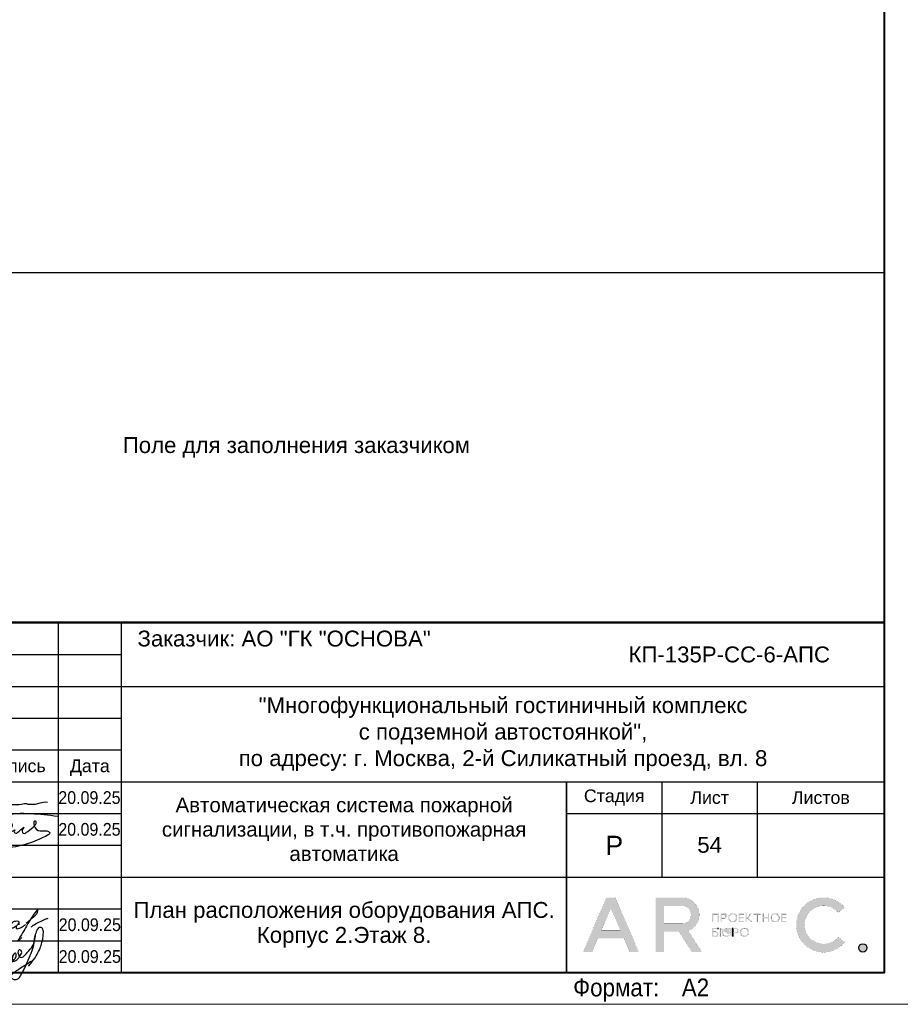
# Model space of a CAD drawing. Header units: millimetres. Extents: x 105028 to 874735, y -568483 to 191941.
# Tile 132 of 135: x 818631 to 832485, y 78334 to 93817. Entities that reach past the tile are written whole.
import ezdxf
from ezdxf.enums import TextEntityAlignment as Align

# ---------------------------------------------------------------- set-up
doc = ezdxf.new("R2010")
doc.units = ezdxf.units.MM
doc.layers.get('Defpoints').update_dxf_attribs({"color": 252})
for name, color, linetype, lineweight in [('DB CP Оформление', 7, 'Continuous', 25), ('Z-000-P_SCHED', 7, 'Continuous', 20), ('Рамка', 7, 'Continuous', 18)]:
    doc.layers.add(name, color=color, linetype=linetype, lineweight=lineweight)
doc.layers.add('DB CP Подписи', color=7, linetype='Continuous', lineweight=25, true_color=0x0a45f5)
doc.layers.add('формат', color=250, linetype='Continuous')
doc.styles.add('Arial', font='arial.ttf', dxfattribs={"width": 0.9, "height": 699.9999999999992})
doc.styles.add('CP.Text', font='arial.ttf')
doc.styles.add('CP.Text дата', font='arial.ttf', dxfattribs={"width": 0.9})

# ---------------------------------------------------------------- blocks, each defined once
blk = doc.blocks.new('*U56')
at = {"color": 0, "lineweight": 0}
blk.add_lwpolyline([(-420, -1.69149813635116e-14), (6.661338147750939e-14, 6.661338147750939e-14), (-1.377945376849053e-14, 594.0000000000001), (-420.0000000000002, 594.0000000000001)], close=True, dxfattribs=at)
at = {"lineweight": 40}
blk.add_lwpolyline([(-400, 4.999999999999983), (-4.999999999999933, 5.000000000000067), (-5.000000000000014, 589.0000000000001), (-400.0000000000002, 589.0000000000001)], close=True, dxfattribs=at)
at = {"style": 'Arial', "width": 0.9}
blk.add_text('Формат:', height=2.8, dxfattribs=at).set_placement((-53.97311837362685, 1.250000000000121))
at = {"style": 'Arial', "width": 0.9, "flags": 8}
blk.add_attdef('FORMAT', (-36.87188609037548, 1.257088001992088), '', height=2.8, dxfattribs=at)
blk = doc.blocks.new('Попов')
at = {"layer": 'DB CP Подписи', "color": 160, "true_color": 0x0a45f5}
for points in [[(7.394956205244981, 7.032094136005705), (4.284556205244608, 0.8400941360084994), (3.982156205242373, 0.4944941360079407), (3.665356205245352, 0.2583778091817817), (3.190156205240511, 0.09837780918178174), (2.801356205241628, 0.2064941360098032), (2.509696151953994, 0.451294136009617), (2.383756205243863, 0.7680941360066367), (2.429696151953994, 0.9984941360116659), (2.62855620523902, 1.243294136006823), (3.319756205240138, 1.603294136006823), (3.895756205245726, 1.848094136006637), (4.370956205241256, 1.992094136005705), (4.918156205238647, 1.992094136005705)], [(7.394956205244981, 7.032094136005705), (6.962956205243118, 6.427294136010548), (4.918156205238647, 1.992094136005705)], [(8.094156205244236, 0.03369413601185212), (8.828556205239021, 0.5520941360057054), (9.980556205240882, 1.272094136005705), (10.85895620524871, 1.761694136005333), (10.41255620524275, 1.084894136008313), (11.57895620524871, 2.611294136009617), (12.16935620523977, 3.84969413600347), (12.471756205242, 4.713694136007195), (12.629696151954, 5.419294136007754), (12.689696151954, 6.2400941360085), (12.54375620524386, 6.945694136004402), (12.34215620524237, 7.075294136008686), (12.03975620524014, 7.075294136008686), (11.64969615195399, 6.6000941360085), (11.379696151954, 5.779294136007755), (11.21895620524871, 4.728094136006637), (10.72935620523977, 3.014494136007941), (9.418956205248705, 0.0336941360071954)], [(5.979696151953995, 4.069175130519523), (4.859696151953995, -0.1216221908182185), (5.311356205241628, 0.624094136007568), (5.311356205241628, 0.8688941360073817), (5.624396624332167, 1.697142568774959), (6.247356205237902, 2.150494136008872), (6.650556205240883, 2.323294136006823), (6.909756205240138, 2.323294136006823), (7.125756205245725, 2.150494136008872), (7.125756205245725, 1.747294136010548), (6.82335620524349, 1.243294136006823), (6.333756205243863, 0.7968941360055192), (5.714556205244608, 0.5088941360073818), (5.412156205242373, 0.5952941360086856), (5.49855620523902, 1.286494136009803), (5.817585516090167, 1.879286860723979), (5.714556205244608, 1.286494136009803), (5.829756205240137, 0.9552941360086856), (6.146556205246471, 0.8832941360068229), (6.794556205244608, 1.012894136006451), (7.528956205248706, 1.459294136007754), (8.119356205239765, 2.064094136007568), (8.407356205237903, 2.510494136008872), (8.407356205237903, 2.899294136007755), (8.320956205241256, 3.028894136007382), (8.090556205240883, 2.956894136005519), (7.816956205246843, 2.366494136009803), (7.816956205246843, 1.963294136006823), (7.989756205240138, 1.776094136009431), (8.364156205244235, 1.891294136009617), (8.82495620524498, 2.323294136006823), (9.055356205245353, 2.697694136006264), (9.271356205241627, 3.302494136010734), (9.012156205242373, 3.561694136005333), (8.882556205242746, 3.561694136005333), (8.709696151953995, 3.3600941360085), (8.709696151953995, 2.978377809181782), (9.039696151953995, 2.408377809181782), (10.349696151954, 3.378377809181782), (11.11969615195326, 4.410259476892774), (11.27818451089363, 5.133235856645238), (11.35539592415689, 5.654323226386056), (11.38831620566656, 5.819447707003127), (11.35539592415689, 5.654323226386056)], [(3.521356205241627, 2.971294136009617), (4.126156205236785, 3.244894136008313), (4.932556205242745, 3.475294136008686), (6.444556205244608, 3.835294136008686), (7.495756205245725, 4.080094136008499)], [(1.534156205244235, 0.8688941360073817), (1.303756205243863, 1.041694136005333), (1.217356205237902, 1.214494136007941), (1.447756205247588, 1.416094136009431), (2.038156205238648, 1.603294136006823), (2.815756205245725, 1.761694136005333), (3.506956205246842, 1.876894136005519), (4.357209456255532, 1.989153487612), (4.918156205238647, 1.992094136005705)], [(3.521356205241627, 2.971294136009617), (3.294445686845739, 2.859738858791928), (4.789696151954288, 2.859738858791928)]]:
    blk.add_spline(points, degree=3, dxfattribs=at)
at = {"layer": 'DB CP Подписи'}
blk.add_spline([(8.094156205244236, 0.03369413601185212), (7.791756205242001, -0.2544480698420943), (7.618956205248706, -0.4847058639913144), (7.618956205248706, -0.8015058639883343), (7.950156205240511, -1.060705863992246), (8.569356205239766, -1.060705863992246), (8.943756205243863, -0.7583058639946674), (9.116556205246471, -0.4991058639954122), (9.418956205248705, 0.0336941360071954)], degree=3, dxfattribs=at)
blk = doc.blocks.new('A$Cf51998ab')
at = {"layer": 'DB CP Подписи'}
for points in [[(2.024743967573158, 7.175397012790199), (0.02474396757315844, 3.175397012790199), (2.524743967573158, 0.1753970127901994), (9.524743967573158, 6.675397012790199), (17.02474396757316, 19.1753970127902), (23.52474396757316, 28.6753970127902), (29.02474396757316, 35.6753970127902), (35.52474396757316, 43.6753970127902), (36.52474396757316, 44.6753970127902), (30.02474396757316, 30.6753970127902), (28.52474396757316, 26.1753970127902), (28.52474396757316, 25.1753970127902), (31.52474396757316, 26.6753970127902), (36.02474396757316, 30.1753970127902), (43.52474396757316, 36.1753970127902), (45.52474396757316, 39.1753970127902), (47.52474396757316, 42.6753970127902), (47.52474396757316, 43.1753970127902), (48.02474396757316, 44.1753970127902), (40.52474396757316, 31.1753970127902), (37.52474396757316, 25.6753970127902), (40.52474396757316, 25.1753970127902), (47.02474396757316, 28.6753970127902), (47.52474396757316, 29.1753970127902)], [(66.52474396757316, 31.6753970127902), (75.02474396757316, 39.1753970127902), (79.02474396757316, 43.6753970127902), (79.52474396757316, 46.6753970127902), (75.02474396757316, 41.6753970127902), (69.02474396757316, 32.6753970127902), (61.02474396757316, 18.6753970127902), (57.02474396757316, 11.6753970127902), (61.52474396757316, 15.6753970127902)], [(57.52474396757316, 34.1753970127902), (54.52474396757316, 34.1753970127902), (50.02474396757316, 31.1753970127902), (49.52474396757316, 26.1753970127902), (54.02474396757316, 27.6753970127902), (56.02474396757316, 29.1753970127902), (58.02474396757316, 33.1753970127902), (57.52474396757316, 34.1753970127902)], [(71.80259313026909, 27.23596012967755), (75.18207571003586, 30.02247973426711), (81.43411698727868, 33.40007838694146), (87.77064376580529, 36.27103771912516), (91.06563812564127, 37.45319772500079)], [(59.02474396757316, 30.6753970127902), (55.49455854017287, 28.71229258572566), (55.52474396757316, 25.6753970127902), (57.52474396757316, 25.6753970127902), (62.02474396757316, 27.6753970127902), (65.02474396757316, 29.6753970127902), (65.52474396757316, 30.1753970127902)]]:
    blk.add_spline(points, degree=3, dxfattribs=at)
blk = doc.blocks.new('Лого')
at = {"layer": 'DB CP Оформление'}
h = blk.add_hatch(color=0, dxfattribs=at)
edge = h.paths.add_edge_path()
edge.add_line((-3.149615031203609, 491.8564630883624), (-2.145539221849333, 491.0307320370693))
edge.add_arc((-5.466713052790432, 493.7619962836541), 4.300000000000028, 39.43316774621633, 320.5668322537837, ccw=False)
edge.add_line((-2.145539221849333, 496.4932605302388), (-3.149615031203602, 495.6675294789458))
edge.add_arc((-5.466713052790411, 493.7619962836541), 3.000000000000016, 39.43316774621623, 320.5668322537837)
edge = h.paths.add_edge_path()
edge.add_arc((0.7039796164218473, 490.1453402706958), 0.65, 0, 360)
h.paths.add_polyline_path([(-38.91856638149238, 496.3972109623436), (-37.43639440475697, 492.9290438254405), (-40.40073835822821, 492.9290438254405)], flags=16)
edge = h.paths.add_edge_path(flags=16)
edge.add_line((-30.56831019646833, 493.9825875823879), (-27.63778042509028, 493.9825875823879))
edge.add_arc((-27.63778042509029, 495.2825875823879), 1.299999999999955, 270.0000000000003, 360.0000000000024)
edge.add_line((-26.33778042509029, 495.2825875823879), (-26.33778042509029, 495.4512324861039))
edge.add_arc((-27.63778042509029, 495.4512324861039), 1.300000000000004, 359.9999999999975, 449.9999999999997)
edge.add_line((-27.63778042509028, 496.7512324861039), (-30.56831019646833, 496.7512324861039))
edge.add_line((-30.56831019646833, 496.7512324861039), (-30.56831019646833, 493.9825875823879))
h.paths.add_polyline_path([(-35.9689509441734, 489.4953402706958), (-36.88082038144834, 491.6290438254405), (-40.956312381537, 491.6290438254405), (-41.8681818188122, 489.4953402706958), (-43.28192242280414, 489.4953402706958), (-39.6254366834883, 498.0512324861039), (-38.21169607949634, 498.0512324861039), (-34.55521034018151, 489.4953402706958)])
edge = h.paths.add_edge_path()
edge.add_line((-30.56831019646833, 489.4953402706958), (-31.86831019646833, 489.4953402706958))
edge.add_line((-31.86831019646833, 489.4953402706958), (-31.86831019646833, 498.0512324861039))
edge.add_line((-31.86831019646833, 498.0512324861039), (-27.63778042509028, 498.0512324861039))
edge.add_arc((-27.63778042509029, 495.4512324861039), 2.600000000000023, 0, 89.99999999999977, ccw=False)
edge.add_line((-25.03778042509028, 495.4512324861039), (-25.03778042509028, 495.2825875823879))
edge.add_arc((-27.63778042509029, 495.2825875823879), 2.600000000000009, -70.23716168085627, 0, ccw=False)
edge.add_line((-26.75864866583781, 492.8357268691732), (-24.6131234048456, 489.4953402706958))
edge.add_line((-24.6131234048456, 489.4953402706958), (-26.15818166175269, 489.4953402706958))
edge.add_line((-26.15818166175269, 489.4953402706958), (-28.20534579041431, 492.6825875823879))
edge.add_line((-28.20534579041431, 492.6825875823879), (-30.56831019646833, 492.6825875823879))
edge.add_line((-30.56831019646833, 492.6825875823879), (-30.56831019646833, 489.4953402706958))
edge = h.paths.add_edge_path(flags=16)
edge.add_line((-21.27053753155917, 492.6928723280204), (-21.27053753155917, 492.5228723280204))
edge.add_arc((-20.82053753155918, 492.5228723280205), 0.4499999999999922, 180.0000000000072, 270.0000000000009)
edge.add_line((-20.82053753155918, 492.0728723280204), (-20.69150461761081, 492.0728723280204))
edge.add_arc((-20.6915046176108, 492.5228723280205), 0.4500000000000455, 269.9999999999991, 359.9999999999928)
edge.add_line((-20.24150461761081, 492.5228723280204), (-20.24150461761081, 492.6928723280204))
edge.add_arc((-20.69150461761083, 492.6928723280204), 0.4500000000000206, 0, 89.99999999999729)
edge.add_line((-20.69150461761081, 493.1428723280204), (-20.82053753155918, 493.1428723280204))
edge.add_arc((-20.82053753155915, 492.6928723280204), 0.4500000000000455, 90.00000000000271, 180)
edge = h.paths.add_edge_path(flags=17)
edge.add_line((-21.62964566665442, 491.9228723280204), (-21.62964566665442, 492.5328723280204))
edge.add_line((-21.62964566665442, 492.5328723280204), (-21.45053753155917, 492.5328723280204))
edge.add_line((-21.45053753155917, 492.5328723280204), (-21.45053753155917, 492.5228723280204))
edge.add_arc((-20.85053753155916, 492.5228723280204), 0.6000000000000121, 180, 269.999999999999)
edge.add_line((-20.85053753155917, 491.9228723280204), (-20.66150461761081, 491.9228723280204))
edge.add_arc((-20.66150461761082, 492.5228723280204), 0.6000000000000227, 270.000000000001, 360)
edge.add_line((-20.06150461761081, 492.5228723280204), (-20.06150461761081, 492.6928723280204))
edge.add_arc((-20.66150461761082, 492.6928723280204), 0.6000000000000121, 0, 89.99999999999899)
edge.add_line((-20.66150461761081, 493.2928723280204), (-20.85053753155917, 493.2928723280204))
edge.add_arc((-20.85053753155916, 492.6928723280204), 0.6000000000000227, 90.00000000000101, 180)
edge.add_line((-21.45053753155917, 492.6928723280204), (-21.45053753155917, 492.6828723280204))
edge.add_line((-21.45053753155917, 492.6828723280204), (-21.62964566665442, 492.6828723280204))
edge.add_line((-21.62964566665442, 492.6828723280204), (-21.62964566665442, 493.2928723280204))
edge.add_line((-21.62964566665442, 493.2928723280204), (-21.80964566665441, 493.2928723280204))
edge.add_line((-21.80964566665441, 493.2928723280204), (-21.80964566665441, 491.9228723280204))
edge.add_line((-21.80964566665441, 491.9228723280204), (-21.62964566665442, 491.9228723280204))
edge = h.paths.add_edge_path(flags=16)
edge.add_line((-18.44160413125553, 492.6928723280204), (-18.44160413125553, 492.5228723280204))
edge.add_arc((-17.99160413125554, 492.5228723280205), 0.4499999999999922, 180.0000000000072, 270.0000000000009)
edge.add_line((-17.99160413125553, 492.0728723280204), (-17.86257121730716, 492.0728723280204))
edge.add_arc((-17.86257121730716, 492.5228723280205), 0.4500000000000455, 269.9999999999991, 359.9999999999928)
edge.add_line((-17.41257121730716, 492.5228723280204), (-17.41257121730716, 492.6928723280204))
edge.add_arc((-17.86257121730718, 492.6928723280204), 0.4500000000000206, 0, 89.99999999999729)
edge.add_line((-17.86257121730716, 493.1428723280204), (-17.99160413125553, 493.1428723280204))
edge.add_arc((-17.99160413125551, 492.6928723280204), 0.4500000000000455, 90.00000000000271, 180)
edge = h.paths.add_edge_path()
edge.add_line((-18.62160413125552, 492.6928723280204), (-18.62160413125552, 492.5228723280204))
edge.add_arc((-18.02160413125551, 492.5228723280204), 0.6000000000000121, 180, 269.999999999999)
edge.add_line((-18.02160413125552, 491.9228723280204), (-17.83257121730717, 491.9228723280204))
edge.add_arc((-17.83257121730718, 492.5228723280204), 0.6000000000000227, 270.000000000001, 360)
edge.add_line((-17.23257121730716, 492.5228723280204), (-17.23257121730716, 492.6928723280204))
edge.add_arc((-17.83257121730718, 492.6928723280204), 0.6000000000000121, 0, 89.99999999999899)
edge.add_line((-17.83257121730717, 493.2928723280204), (-18.02160413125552, 493.2928723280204))
edge.add_arc((-18.02160413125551, 492.6928723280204), 0.6000000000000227, 90.00000000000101, 180)
edge = h.paths.add_edge_path(flags=16)
edge.add_line((-13.61226025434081, 494.9777851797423), (-13.61226025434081, 494.8077851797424))
edge.add_arc((-13.16226025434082, 494.8077851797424), 0.4499999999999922, 180.0000000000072, 270.0000000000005)
edge.add_line((-13.16226025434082, 494.3577851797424), (-13.03322734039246, 494.3577851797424))
edge.add_arc((-13.03322734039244, 494.8077851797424), 0.4500000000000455, 269.9999999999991, 359.9999999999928)
edge.add_line((-12.58322734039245, 494.8077851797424), (-12.58322734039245, 494.9777851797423))
edge.add_arc((-13.03322734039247, 494.9777851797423), 0.4500000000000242, 0, 89.99999999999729)
edge.add_line((-13.03322734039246, 495.4277851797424), (-13.16226025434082, 495.4277851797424))
edge.add_arc((-13.16226025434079, 494.9777851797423), 0.4500000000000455, 90.00000000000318, 180)
edge = h.paths.add_edge_path()
edge.add_line((-13.79226025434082, 494.9777851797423), (-13.79226025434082, 494.8077851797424))
edge.add_arc((-13.19226025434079, 494.8077851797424), 0.6000000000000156, 180, 269.9999999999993)
edge.add_line((-13.19226025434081, 494.2077851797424), (-13.00322734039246, 494.2077851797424))
edge.add_arc((-13.00322734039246, 494.8077851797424), 0.6000000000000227, 270.000000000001, 360)
edge.add_line((-12.40322734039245, 494.8077851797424), (-12.40322734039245, 494.9777851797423))
edge.add_arc((-13.00322734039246, 494.9777851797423), 0.6000000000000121, 0, 89.99999999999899)
edge.add_line((-13.00322734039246, 495.5777851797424), (-13.19226025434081, 495.5777851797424))
edge.add_arc((-13.19226025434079, 494.9777851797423), 0.6000000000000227, 90.00000000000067, 180)
edge = h.paths.add_edge_path(flags=16)
edge.add_line((-20.28705089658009, 494.9777851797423), (-20.28705089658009, 494.8077851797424))
edge.add_arc((-19.8370508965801, 494.8077851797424), 0.4499999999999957, 180.0000000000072, 270.0000000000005)
edge.add_line((-19.83705089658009, 494.3577851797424), (-19.70801798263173, 494.3577851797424))
edge.add_arc((-19.70801798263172, 494.8077851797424), 0.4500000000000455, 269.9999999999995, 359.9999999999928)
edge.add_line((-19.25801798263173, 494.8077851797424), (-19.25801798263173, 494.9777851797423))
edge.add_arc((-19.70801798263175, 494.9777851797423), 0.4500000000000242, 0, 89.99999999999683)
edge.add_line((-19.70801798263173, 495.4277851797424), (-19.83705089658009, 495.4277851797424))
edge.add_arc((-19.83705089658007, 494.9777851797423), 0.4500000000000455, 90.00000000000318, 180)
edge = h.paths.add_edge_path()
edge.add_line((-20.46705089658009, 494.9777851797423), (-20.46705089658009, 494.8077851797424))
edge.add_arc((-19.86705089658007, 494.8077851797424), 0.6000000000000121, 180, 269.999999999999)
edge.add_line((-19.86705089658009, 494.2077851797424), (-19.67801798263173, 494.2077851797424))
edge.add_arc((-19.67801798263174, 494.8077851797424), 0.6000000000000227, 270.000000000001, 360)
edge.add_line((-19.07801798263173, 494.8077851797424), (-19.07801798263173, 494.9777851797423))
edge.add_arc((-19.67801798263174, 494.9777851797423), 0.6000000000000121, 0, 89.99999999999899)
edge.add_line((-19.67801798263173, 495.5777851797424), (-19.86705089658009, 495.5777851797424))
edge.add_arc((-19.86705089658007, 494.9777851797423), 0.6000000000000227, 90.00000000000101, 180)
edge = h.paths.add_edge_path(flags=16)
edge.add_arc((-19.22667760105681, 492.7878723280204), 0.1800000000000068, 270.0000000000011, 360)
edge.add_line((-19.04667760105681, 492.7878723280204), (-19.0466776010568, 492.9328723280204))
edge.add_arc((-19.22667760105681, 492.9328723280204), 0.1800000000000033, 0, 89.99999999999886)
edge.add_line((-19.2266776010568, 493.1128723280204), (-19.63443714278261, 493.1128723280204))
edge.add_line((-19.63443714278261, 493.1128723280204), (-19.6344371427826, 492.6078723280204))
edge.add_line((-19.6344371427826, 492.6078723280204), (-19.22667760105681, 492.6078723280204))
edge = h.paths.add_edge_path()
edge.add_line((-19.63443714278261, 491.9228723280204), (-19.81443714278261, 491.9228723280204))
edge.add_line((-19.81443714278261, 491.9228723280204), (-19.81443714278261, 493.2928723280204))
edge.add_line((-19.81443714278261, 493.2928723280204), (-19.2266776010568, 493.2928723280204))
edge.add_arc((-19.2266776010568, 492.9328723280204), 0.3600000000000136, 0, 89.99999999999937, ccw=False)
edge.add_line((-18.8666776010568, 492.9328723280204), (-18.86667760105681, 492.7878723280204))
edge.add_arc((-19.22667760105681, 492.7878723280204), 0.3600000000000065, -89.99999999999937, 0, ccw=False)
edge.add_line((-19.22667760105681, 492.4278723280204), (-19.63443714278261, 492.4278723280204))
edge.add_line((-19.63443714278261, 492.4278723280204), (-19.63443714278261, 491.9228723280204))
edge = h.paths.add_edge_path(flags=16)
edge.add_line((-22.41432519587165, 492.0728723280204), (-22.81592550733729, 492.0728723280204))
edge.add_line((-22.81592550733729, 492.0728723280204), (-22.81592550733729, 492.5700955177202))
edge.add_line((-22.81592550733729, 492.5700955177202), (-22.41432519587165, 492.5700955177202))
edge.add_arc((-22.41432519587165, 492.3900955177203), 0.17999999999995, -1.807620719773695e-11, 89.99999999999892, ccw=False)
edge.add_line((-22.23432519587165, 492.3900955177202), (-22.23432519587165, 492.2528723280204))
edge.add_arc((-22.41432519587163, 492.2528723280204), 0.1799999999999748, -90.00000000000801, 0, ccw=False)
h.paths.add_polyline_path([(-16.95626591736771, 495.5777851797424), (-17.51223811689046, 494.9677851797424), (-17.55459530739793, 494.9677851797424), (-17.55459530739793, 495.5777851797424), (-17.73459530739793, 495.5777851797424), (-17.73459530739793, 494.2077851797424), (-17.55459530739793, 494.2077851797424), (-17.55459530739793, 494.8177851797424), (-17.47826675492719, 494.8177851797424), (-16.92229455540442, 494.2077851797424), (-16.67874821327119, 494.2077851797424), (-17.32006333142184, 494.9114214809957), (-16.71271957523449, 495.5777851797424)])
edge = h.paths.add_edge_path()
edge.add_line((-22.10894538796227, 493.1128723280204), (-22.8159255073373, 493.1128723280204))
edge.add_line((-22.8159255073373, 493.1128723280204), (-22.81592550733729, 492.7200955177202))
edge.add_line((-22.81592550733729, 492.7200955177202), (-22.41432519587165, 492.7200955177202))
edge.add_arc((-22.41432519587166, 492.3600955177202), 0.3600000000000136, 0, 89.99999999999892, ccw=False)
edge.add_line((-22.05432519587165, 492.3600955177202), (-22.05432519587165, 492.2828723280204))
edge.add_arc((-22.41432519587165, 492.2828723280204), 0.3600000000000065, -89.99999999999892, 0, ccw=False)
edge.add_line((-22.41432519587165, 491.9228723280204), (-23.01592550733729, 491.9228723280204))
edge.add_line((-23.01592550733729, 491.9228723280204), (-23.01592550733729, 493.2928723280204))
edge.add_line((-23.01592550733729, 493.2928723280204), (-22.10894538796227, 493.2928723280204))
edge.add_line((-22.10894538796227, 493.2928723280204), (-22.10894538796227, 493.1128723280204))
h.paths.add_polyline_path([(-15.99401623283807, 495.3977851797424), (-16.45775531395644, 495.3977851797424), (-16.45775531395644, 495.5777851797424), (-15.35027715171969, 495.5777851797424), (-15.35027715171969, 495.3977851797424), (-15.81401623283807, 495.3977851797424), (-15.81401623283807, 494.2077851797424), (-15.99401623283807, 494.2077851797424)])
h.paths.add_polyline_path([(-14.219327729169, 494.9827851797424), (-14.219327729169, 495.5777851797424), (-14.039327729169, 495.5777851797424), (-14.039327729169, 494.2077851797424), (-14.219327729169, 494.2077851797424), (-14.219327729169, 494.8027851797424), (-14.92320967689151, 494.8027851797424), (-14.92320967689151, 494.2077851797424), (-15.10320967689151, 494.2077851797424), (-15.10320967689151, 495.5777851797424), (-14.92320967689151, 495.5777851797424), (-14.92320967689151, 494.9827851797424)])
h.paths.add_polyline_path([(-11.97615986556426, 494.8027851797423), (-11.97615986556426, 494.3877851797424), (-11.30687213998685, 494.3877851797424), (-11.30687213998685, 494.2077851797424), (-12.15615986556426, 494.2077851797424), (-12.15615986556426, 495.5777851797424), (-11.30687213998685, 495.5777851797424), (-11.30687213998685, 495.3977851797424), (-11.97615986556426, 495.3977851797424), (-11.97615986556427, 494.9827851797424), (-11.34484040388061, 494.9827851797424), (-11.34484040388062, 494.8027851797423)])
edge = h.paths.add_edge_path(flags=16)
edge.add_arc((-21.07411837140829, 495.0727851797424), 0.1800000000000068, 270.0000000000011, 360)
edge.add_line((-20.89411837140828, 495.0727851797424), (-20.89411837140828, 495.2177851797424))
edge.add_arc((-21.07411837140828, 495.2177851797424), 0.1800000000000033, 0, 89.99999999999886)
edge.add_line((-21.07411837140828, 495.3977851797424), (-21.48187791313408, 495.3977851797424))
edge.add_line((-21.48187791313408, 495.3977851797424), (-21.48187791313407, 494.8927851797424))
edge.add_line((-21.48187791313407, 494.8927851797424), (-21.07411837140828, 494.8927851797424))
h.paths.add_polyline_path([(-22.81592550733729, 494.2077851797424), (-23.01592550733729, 494.2077851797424), (-23.01592550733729, 495.5777851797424), (-21.90894538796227, 495.5777851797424), (-21.90894538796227, 494.2077851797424), (-22.10894538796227, 494.2077851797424), (-22.10894538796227, 495.3977851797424), (-22.81592550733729, 495.3977851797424)])
h.paths.add_polyline_path([(-18.65095050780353, 494.8027851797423), (-18.65095050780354, 494.3877851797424), (-17.98166278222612, 494.3877851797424), (-17.98166278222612, 494.2077851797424), (-18.83095050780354, 494.2077851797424), (-18.83095050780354, 495.5777851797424), (-17.98166278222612, 495.5777851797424), (-17.98166278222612, 495.3977851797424), (-18.65095050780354, 495.3977851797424), (-18.65095050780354, 494.9827851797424), (-18.01963104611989, 494.9827851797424), (-18.01963104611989, 494.8027851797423)])
edge = h.paths.add_edge_path()
edge.add_line((-21.48187791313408, 494.2077851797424), (-21.66187791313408, 494.2077851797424))
edge.add_line((-21.66187791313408, 494.2077851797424), (-21.66187791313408, 495.5777851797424))
edge.add_line((-21.66187791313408, 495.5777851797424), (-21.07411837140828, 495.5777851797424))
edge.add_arc((-21.07411837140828, 495.2177851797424), 0.3600000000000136, 0, 89.99999999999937, ccw=False)
edge.add_line((-20.71411837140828, 495.2177851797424), (-20.71411837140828, 495.0727851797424))
edge.add_arc((-21.07411837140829, 495.0727851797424), 0.3600000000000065, -89.99999999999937, 0, ccw=False)
edge.add_line((-21.07411837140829, 494.7127851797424), (-21.48187791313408, 494.7127851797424))
edge.add_line((-21.48187791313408, 494.7127851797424), (-21.48187791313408, 494.2077851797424))
edge = h.paths.add_edge_path()
edge.add_line((-19.81443714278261, 493.2928723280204), (-19.81443714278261, 491.9228723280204))
edge.add_line((-22.10894538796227, 493.2928723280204), (-22.10894538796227, 493.1128723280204))
at = {"layer": 'DB CP Оформление', "color": 0}
for p, q in [((-22.10894538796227, 493.2928723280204), (-22.10894538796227, 493.1128723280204)), ((-19.81443714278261, 493.2928723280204), (-19.81443714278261, 491.9228723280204))]:
    blk.add_line(p, q, dxfattribs=at)
at = {"layer": 'DB CP Оформление', "color": 0, "const_width": 0.01}
for points in [[(-35.9689509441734, 489.4953402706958), (-36.88082038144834, 491.6290438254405), (-40.956312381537, 491.6290438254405), (-41.8681818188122, 489.4953402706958), (-43.28192242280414, 489.4953402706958), (-39.6254366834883, 498.0512324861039), (-38.21169607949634, 498.0512324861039), (-34.55521034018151, 489.4953402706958)], [(-38.91856638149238, 496.3972109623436), (-37.43639440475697, 492.9290438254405), (-40.40073835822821, 492.9290438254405)], [(-22.81592550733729, 494.2077851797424), (-23.01592550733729, 494.2077851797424), (-23.01592550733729, 495.5777851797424), (-21.90894538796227, 495.5777851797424), (-21.90894538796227, 494.2077851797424), (-22.10894538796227, 494.2077851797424), (-22.10894538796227, 495.3977851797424), (-22.81592550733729, 495.3977851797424)], [(-18.65095050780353, 494.8027851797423), (-18.65095050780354, 494.3877851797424), (-17.98166278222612, 494.3877851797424), (-17.98166278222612, 494.2077851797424), (-18.83095050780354, 494.2077851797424), (-18.83095050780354, 495.5777851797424), (-17.98166278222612, 495.5777851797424), (-17.98166278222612, 495.3977851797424), (-18.65095050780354, 495.3977851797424), (-18.65095050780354, 494.9827851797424), (-18.01963104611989, 494.9827851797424), (-18.01963104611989, 494.8027851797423)], [(-16.95626591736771, 495.5777851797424), (-17.51223811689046, 494.9677851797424), (-17.55459530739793, 494.9677851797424), (-17.55459530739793, 495.5777851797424), (-17.73459530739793, 495.5777851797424), (-17.73459530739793, 494.2077851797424), (-17.55459530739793, 494.2077851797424), (-17.55459530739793, 494.8177851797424), (-17.47826675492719, 494.8177851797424), (-16.92229455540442, 494.2077851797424), (-16.67874821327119, 494.2077851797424), (-17.32006333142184, 494.9114214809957), (-16.71271957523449, 495.5777851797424)], [(-15.99401623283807, 495.3977851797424), (-16.45775531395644, 495.3977851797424), (-16.45775531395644, 495.5777851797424), (-15.35027715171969, 495.5777851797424), (-15.35027715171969, 495.3977851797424), (-15.81401623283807, 495.3977851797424), (-15.81401623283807, 494.2077851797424), (-15.99401623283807, 494.2077851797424)], [(-14.219327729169, 494.9827851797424), (-14.219327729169, 495.5777851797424), (-14.039327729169, 495.5777851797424), (-14.039327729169, 494.2077851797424), (-14.219327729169, 494.2077851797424), (-14.219327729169, 494.8027851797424), (-14.92320967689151, 494.8027851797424), (-14.92320967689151, 494.2077851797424), (-15.10320967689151, 494.2077851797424), (-15.10320967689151, 495.5777851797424), (-14.92320967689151, 495.5777851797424), (-14.92320967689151, 494.9827851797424)], [(-11.97615986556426, 494.8027851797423), (-11.97615986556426, 494.3877851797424), (-11.30687213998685, 494.3877851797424), (-11.30687213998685, 494.2077851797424), (-12.15615986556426, 494.2077851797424), (-12.15615986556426, 495.5777851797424), (-11.30687213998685, 495.5777851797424), (-11.30687213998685, 495.3977851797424), (-11.97615986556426, 495.3977851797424), (-11.97615986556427, 494.9827851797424), (-11.34484040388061, 494.9827851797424), (-11.34484040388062, 494.8027851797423)]]:
    blk.add_lwpolyline(points, close=True, dxfattribs=at)
for points in [[(-30.56831019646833, 489.4953402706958), (-31.86831019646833, 489.4953402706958), (-31.86831019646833, 498.0512324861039), (-27.63778042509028, 498.0512324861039, -0.414213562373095), (-25.03778042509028, 495.4512324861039), (-25.03778042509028, 495.2825875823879, -0.316436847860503), (-26.75864866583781, 492.8357268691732), (-24.6131234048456, 489.4953402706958), (-26.15818166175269, 489.4953402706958), (-28.20534579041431, 492.6825875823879), (-30.56831019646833, 492.6825875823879)], [(-3.149615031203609, 491.8564630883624), (-2.145539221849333, 491.0307320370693, -2.790346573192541), (-2.145539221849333, 496.4932605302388), (-3.149615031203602, 495.6675294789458, 2.790346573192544)], [(-30.56831019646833, 493.9825875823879), (-27.63778042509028, 493.9825875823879, 0.414213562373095), (-26.33778042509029, 495.2825875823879), (-26.33778042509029, 495.4512324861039, 0.414213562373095), (-27.63778042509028, 496.7512324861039), (-30.56831019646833, 496.7512324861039)], [(-21.48187791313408, 494.2077851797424), (-21.66187791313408, 494.2077851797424), (-21.66187791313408, 495.5777851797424), (-21.07411837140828, 495.5777851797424, -0.4142135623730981), (-20.71411837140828, 495.2177851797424), (-20.71411837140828, 495.0727851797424, -0.4142135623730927), (-21.07411837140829, 494.7127851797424), (-21.48187791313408, 494.7127851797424)], [(-20.46705089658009, 494.9777851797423), (-20.46705089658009, 494.8077851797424, 0.414213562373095), (-19.86705089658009, 494.2077851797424), (-19.67801798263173, 494.2077851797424, 0.414213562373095), (-19.07801798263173, 494.8077851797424), (-19.07801798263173, 494.9777851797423, 0.414213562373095), (-19.67801798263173, 495.5777851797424), (-19.86705089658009, 495.5777851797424, 0.414213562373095)], [(-13.79226025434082, 494.9777851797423), (-13.79226025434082, 494.8077851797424, 0.414213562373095), (-13.19226025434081, 494.2077851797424), (-13.00322734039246, 494.2077851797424, 0.414213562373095), (-12.40322734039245, 494.8077851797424), (-12.40322734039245, 494.9777851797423, 0.414213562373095), (-13.00322734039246, 495.5777851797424), (-13.19226025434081, 495.5777851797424, 0.414213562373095)], [(-21.07411837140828, 494.8927851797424, 0.4142135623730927), (-20.89411837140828, 495.0727851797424), (-20.89411837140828, 495.2177851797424, 0.4142135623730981), (-21.07411837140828, 495.3977851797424), (-21.48187791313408, 495.3977851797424), (-21.48187791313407, 494.8927851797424)], [(-20.28705089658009, 494.9777851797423), (-20.28705089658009, 494.8077851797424, 0.414213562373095), (-19.83705089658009, 494.3577851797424), (-19.70801798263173, 494.3577851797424, 0.414213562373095), (-19.25801798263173, 494.8077851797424), (-19.25801798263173, 494.9777851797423, 0.414213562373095), (-19.70801798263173, 495.4277851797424), (-19.83705089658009, 495.4277851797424, 0.414213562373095)], [(-13.61226025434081, 494.9777851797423), (-13.61226025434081, 494.8077851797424, 0.414213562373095), (-13.16226025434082, 494.3577851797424), (-13.03322734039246, 494.3577851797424, 0.414213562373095), (-12.58322734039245, 494.8077851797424), (-12.58322734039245, 494.9777851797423, 0.414213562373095), (-13.03322734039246, 495.4277851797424), (-13.16226025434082, 495.4277851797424, 0.414213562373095)], [(-22.10894538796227, 493.1128723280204), (-22.8159255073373, 493.1128723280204), (-22.81592550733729, 492.7200955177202), (-22.41432519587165, 492.7200955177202, -0.4142135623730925), (-22.05432519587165, 492.3600955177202), (-22.05432519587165, 492.2828723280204, -0.4142135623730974), (-22.41432519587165, 491.9228723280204), (-23.01592550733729, 491.9228723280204), (-23.01592550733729, 493.2928723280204), (-22.10894538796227, 493.2928723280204)], [(-22.41432519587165, 492.0728723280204), (-22.81592550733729, 492.0728723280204), (-22.81592550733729, 492.5700955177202), (-22.41432519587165, 492.5700955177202, -0.4142135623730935), (-22.23432519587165, 492.3900955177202), (-22.23432519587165, 492.2528723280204, -0.4142135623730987)], [(-21.62964566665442, 491.9228723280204), (-21.62964566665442, 492.5328723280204), (-21.45053753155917, 492.5328723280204), (-21.45053753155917, 492.5228723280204, 0.414213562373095), (-20.85053753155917, 491.9228723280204), (-20.66150461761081, 491.9228723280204, 0.414213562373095), (-20.06150461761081, 492.5228723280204), (-20.06150461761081, 492.6928723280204, 0.414213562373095), (-20.66150461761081, 493.2928723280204), (-20.85053753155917, 493.2928723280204, 0.414213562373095), (-21.45053753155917, 492.6928723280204), (-21.45053753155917, 492.6828723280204), (-21.62964566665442, 492.6828723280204), (-21.62964566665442, 493.2928723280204), (-21.80964566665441, 493.2928723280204), (-21.80964566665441, 491.9228723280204)], [(-21.27053753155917, 492.6928723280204), (-21.27053753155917, 492.5228723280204, 0.414213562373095), (-20.82053753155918, 492.0728723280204), (-20.69150461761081, 492.0728723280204, 0.414213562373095), (-20.24150461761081, 492.5228723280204), (-20.24150461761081, 492.6928723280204, 0.414213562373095), (-20.69150461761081, 493.1428723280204), (-20.82053753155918, 493.1428723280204, 0.414213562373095)], [(-19.63443714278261, 491.9228723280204), (-19.81443714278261, 491.9228723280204), (-19.81443714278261, 493.2928723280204), (-19.2266776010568, 493.2928723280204, -0.4142135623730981), (-18.8666776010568, 492.9328723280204), (-18.86667760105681, 492.7878723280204, -0.4142135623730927), (-19.22667760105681, 492.4278723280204), (-19.63443714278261, 492.4278723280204)], [(-19.22667760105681, 492.6078723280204, 0.4142135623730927), (-19.04667760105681, 492.7878723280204), (-19.0466776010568, 492.9328723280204, 0.4142135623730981), (-19.2266776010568, 493.1128723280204), (-19.63443714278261, 493.1128723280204), (-19.6344371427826, 492.6078723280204)], [(-18.62160413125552, 492.6928723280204), (-18.62160413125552, 492.5228723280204, 0.414213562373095), (-18.02160413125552, 491.9228723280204), (-17.83257121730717, 491.9228723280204, 0.414213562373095), (-17.23257121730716, 492.5228723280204), (-17.23257121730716, 492.6928723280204, 0.414213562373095), (-17.83257121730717, 493.2928723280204), (-18.02160413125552, 493.2928723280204, 0.414213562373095)], [(-18.44160413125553, 492.6928723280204), (-18.44160413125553, 492.5228723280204, 0.414213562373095), (-17.99160413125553, 492.0728723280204), (-17.86257121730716, 492.0728723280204, 0.414213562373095), (-17.41257121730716, 492.5228723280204), (-17.41257121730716, 492.6928723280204, 0.414213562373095), (-17.86257121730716, 493.1428723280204), (-17.99160413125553, 493.1428723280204, 0.414213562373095)]]:
    blk.add_lwpolyline(points, format="xyb", close=True, dxfattribs=at)
at = {"layer": 'DB CP Оформление', "color": 0}
blk.add_circle((0.7039796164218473, 490.1453402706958), 0.65, dxfattribs=at)
at = {"layer": 'Defpoints', "color": 0}
blk.add_lwpolyline([(-45.89650028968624, 501.2732863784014), (4.103499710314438, 501.2732863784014), (4.103499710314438, 486.2732863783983), (-45.89650028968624, 486.2732863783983)], close=True, dxfattribs=at)
blk = doc.blocks.new('A$C5BE547C8')
at = {"layer": 'DB CP Подписи', "color": 160, "true_color": 0x0a45f5}
for points in [[(12.77064067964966, 273.4620631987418), (54.9465189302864, 284.4855278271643), (94.154754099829, 355.2698806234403), (190.2780455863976, 461.4464249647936), (197.8667517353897, 439.9583000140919)], [(553.6754189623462, 292.4671654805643), (541.1363445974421, 294.8536106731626), (543.5881781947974, 221.3447915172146), (618.3679039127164, 188.8783703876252), (688.8570107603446, 181.5274854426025), (702.341915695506, 169.2760206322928), (655.1448083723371, 128.8461685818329), (445.8771119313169, 43.72502877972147), (210.5232081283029, -1.356840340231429), (25.1820216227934, -2.336883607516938), (-119.9528827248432, 30.00445333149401), (-207.229957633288, 105.4676031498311), (-226.8427679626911, 202.491644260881), (-177.8107121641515, 263.2541753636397), (-54.24994114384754, 301.4757719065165), (189.9297362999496, 360.2782164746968), (498.8316938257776, 377.9189649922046), (787.0024744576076, 349.3846527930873)], [(-36.17550682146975, 134.4371501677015), (61.71678818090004, 412.4869762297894)], [(12.77064067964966, 273.4620631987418), (53.68175455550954, 259.2054039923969), (47.35787273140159, 207.3811667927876), (60.00563637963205, 173.2529950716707), (97.94904722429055, 183.3650324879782)], [(97.94904722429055, 183.3650324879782), (177.0679458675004, 224.8184770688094), (161.8986921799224, 163.5096667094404), (207.1457470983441, 161.4226177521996), (266.314922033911, 204.5548820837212), (296.9437179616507, 255.3396693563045), (253.785020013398, 280.3842265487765), (197.7158576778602, 243.8061435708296), (177.076149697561, 224.897245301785)], [(240.4512582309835, 278.160545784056), (216.6761126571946, 242.9138925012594), (193.0570860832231, 200.9501308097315), (214.3763311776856, 163.8837520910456), (260.4151262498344, 165.1061032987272), (324.2741268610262, 195.7046833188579), (317.2758679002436, 178.2197674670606), (323.3993369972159, 165.9803596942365), (371.5122399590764, 186.0879841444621), (421.3747226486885, 228.0517155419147), (401.2547955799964, 186.9622102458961), (414.3764636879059, 162.4833644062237), (464.2389463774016, 183.4652452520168), (539.4700353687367, 247.2851138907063), (556.5207641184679, 274.5734312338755), (553.6754189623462, 292.4671654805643)]]:
    blk.add_spline(points, degree=3, dxfattribs=at)
blk = doc.blocks.new('Никачалов')
blk.add_lwpolyline([(-307.2528087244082, -10.52482762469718), (-266.7209943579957, -10.52482762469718), (-217.2917009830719, 12.19796214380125), (-151.053767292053, 56.65713122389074), (-104.5903002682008, 97.1639252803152), (-42.3079472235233, 148.5397506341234), (-2.762450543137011, 181.1417946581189), (25.90605847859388, 213.7455219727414), (43.7010164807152, 235.4819012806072), (55.56432182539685, 255.2404097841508), (61.49597449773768, 269.0720390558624), (48.64291482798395, 267.0958515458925), (20.96416013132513, 227.5771512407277), (-26.48906123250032, 171.2625404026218), (-43.29770154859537, 147.551656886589), (-106.566372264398, 73.45304175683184), (-171.8145516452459, 1.330614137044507), (-320.1058683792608, -151.8054015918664), (-406.1148320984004, -241.7118334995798), (-487.1818974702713, -312.8461673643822), (-518.8162328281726, -343.4720238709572), (-528.703466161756, -345.4482113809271), (-526.7239574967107, -334.5808633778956), (-516.8401608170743, -316.7968590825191), (-494.0998678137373, -283.2067213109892), (-477.294664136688, -261.4703420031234), (-435.7730954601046, -217.0111729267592), (-400.1831794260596, -188.3598206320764), (-362.6171914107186, -168.6013121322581), (-318.1297963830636, -150.8173078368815), (-234.0969046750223, -118.213580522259), (-154.0195936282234, -90.55032198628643), (-5.728276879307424, -52.01971543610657), (-125.3510846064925, -134.0213973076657), (-130.2929829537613, -133.0333035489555), (-128.316910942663, -131.0571160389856), (-95.39726961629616, -111.8204287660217), (-59.85203000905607, -95.76348443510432), (-27.71938084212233, -87.49177623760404), (-25.77080201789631, -90.41229184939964), (-29.66795968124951, -102.5757764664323), (-30.15252690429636, -110.3610126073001), (-29.17995580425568, -115.7122051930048), (-24.3102270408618, -121.0650810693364), (-17.49535610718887, -123.4974413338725), (-8.24390245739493, -125.9314848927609), (2.468126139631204, -127.3909010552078), (14.15272583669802, -127.3909010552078), (101.7906602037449, -127.3909010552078), (105.0348549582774, -129.2711407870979), (104.8664592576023, -152.815378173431), (110.9218312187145, -158.3651994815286), (128.4246742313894, -163.9133375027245), (156.4780234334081, -166.202617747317), (264.0107071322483, -165.9518068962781), (307.6251938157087, -158.1497378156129), (346.3905716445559, -151.961947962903), (383.8122205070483, -151.961947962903), (403.5351374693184, -158.7119581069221), (436.9152894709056, -161.67118948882), (526.11689822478, -161.927050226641), (598.5373598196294, -138.5208429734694), (676.6111056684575, -125.8742528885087), (713.761259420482, -126.4129070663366)])
blk = doc.blocks.new('ауацуа')
at = {"layer": 'DB CP Оформление'}
for p, q in [((-901444.4389830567, -47611.55045884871), (-882944.4389830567, -47611.55045884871)), ((-901444.4389830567, -53111.55045884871), (-901444.4389830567, -47611.55045884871)), ((-900444.4389830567, -47611.55045884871), (-900444.4389830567, -50111.55045884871)), ((-899444.4389830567, -47611.55045884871), (-899444.4389830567, -53111.55045884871)), ((-898444.4389830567, -47611.55045884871), (-898444.4389830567, -50111.55045884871)), ((-897444.4389830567, -47611.55045884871), (-897444.4389830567, -53111.55045884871)), ((-895944.4389830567, -47611.55045884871), (-895944.4389830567, -53111.55045884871)), ((-894944.4389830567, -53111.55045884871), (-894944.4389830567, -47612.58197722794)), ((-901444.4389830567, -48111.55045884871), (-894944.4389830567, -48111.55045884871)), ((-901444.4389830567, -48611.55045884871), (-894944.4389830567, -48611.55045884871)), ((-894944.4389830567, -48611.55045884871), (-882944.4389830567, -48611.55045884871)), ((-901444.4389830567, -49111.55045884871), (-894944.4389830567, -49111.55045884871)), ((-901444.4389830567, -49611.55045884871), (-894944.4389830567, -49611.55045884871)), ((-901444.4389830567, -50111.55045884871), (-882944.4389830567, -50111.55045884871)), ((-887944.4389830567, -53111.55045884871), (-887944.4389830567, -50111.55045884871)), ((-887944.4389830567, -50111.55045884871), (-887944.4389830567, -53111.55045884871)), ((-886444.4389830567, -50111.55045884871), (-886444.4389830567, -51611.55045884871)), ((-884944.4389830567, -50111.55045884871), (-884944.4389830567, -51611.55045884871)), ((-901444.4389830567, -50611.55045884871), (-894944.4389830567, -50611.55045884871)), ((-887944.4389830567, -50611.55045884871), (-882944.4389830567, -50611.55045884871)), ((-901444.4389830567, -51111.55045884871), (-894944.4389830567, -51111.55045884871)), ((-901444.4389830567, -51611.55045884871), (-894944.4389830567, -51611.55045884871)), ((-894944.4389830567, -51611.55045884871), (-882944.4389830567, -51611.55045884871)), ((-901444.4389830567, -52111.55045884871), (-894944.4389830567, -52111.55045884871)), ((-901444.4389830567, -52611.55045884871), (-894944.4389830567, -52611.55045884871)), ((-901444.4389830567, -53111.55045884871), (-882944.4389830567, -53111.55045884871))]:
    blk.add_line(p, q, dxfattribs=at)
at = {"layer": 'DB CP Оформление', "ltscale": 100}
blk.add_line((-882944.4389830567, -53111.55045884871), (-882944.4389830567, -47611.55045884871), dxfattribs=at)
at = {"layer": 'DB CP Оформление'}
blk.add_lwpolyline([(-887944.4389830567, -51611.55045884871), (-882944.4389830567, -51611.55045884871), (-882944.4389830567, -53111.55045884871), (-887944.4389830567, -53111.55045884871)], close=True, dxfattribs=at)
at = {"layer": 'DB CP Оформление', "color": 0, "xscale": 100, "yscale": 100, "zscale": 100}
blk.add_blockref('Лого', (-883354.7889540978, -101738.8790966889), dxfattribs=at)
at = {"layer": 'DB CP Подписи'}
blk.add_blockref('Никачалов', (-896824.2117446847, -50303.85781468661), dxfattribs=at)
at = {"layer": 'DB CP Подписи', "color": 160, "true_color": 0x0a45f5, "xscale": 1.445624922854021, "yscale": 1.445624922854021, "zscale": 1.445624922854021}
blk.add_blockref('A$C5BE547C8', (-897091.0831624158, -51157.1531102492), dxfattribs=at)
at = {"layer": 'DB CP Подписи'}
for name, p, xscale, yscale, zscale in [('A$Cf51998ab', (-897379.3541802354, -52782.28930560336), 14.0625, 14.0625, 14.0625), ('Попов', (-897444.4389830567, -53111.55045884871), 100, 100, 100)]:
    blk.add_blockref(name, p, dxfattribs=dict(at, xscale=xscale, yscale=yscale, zscale=zscale))
at = {"layer": 'DB CP Оформление', "style": 'CP.Text'}
for s, p in [('Изм.', (-900944.4389830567, -49861.55045884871)), ('Кол.уч.', (-899944.4389830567, -49861.55045884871)), ('Лист', (-898944.4389830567, -49861.55045884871)), ('№док.', (-897944.4389830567, -49861.55045884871)), ('Подпись', (-896694.4389830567, -49861.55045884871)), ('Дата', (-895444.4389830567, -49861.55045884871))]:
    blk.add_text(s, height=200, dxfattribs=at).set_placement(p, align=Align.MIDDLE_CENTER)
at = {"layer": 'DB CP Оформление'}
for s, insert, char_height, width, attachment_point, style in [('\\pxi1,t1;Заказчик: АО "ГК "ОСНОВА"', (-894944.4389830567, -47861.55045884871), 250, 8500, 4, 'CP.Text'), ('КП-135Р-СС-6-АПС', (-886970.4668877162, -48111.55045884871), 250, 3500.000000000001, 4, 'CP.Text'), ('"Многофункциональный гостиничный комплекс ^Jс подземной автостоянкой", \\Pпо адресу: г. Москва, 2-й Силикатный проезд, вл. 8', (-888944.4389830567, -49361.55045884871), 250, 12000, 5, 'CP.Text'), (' Разработал', (-901444.4389830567, -50361.55045884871), 200, 1999.999999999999, 4, 'CP.Text'), (' Никачалов', (-899444.4389830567, -50361.55045884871), 200, 1999.999999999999, 4, 'CP.Text'), ('20.09.25', (-895450.4190462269, -50361.55045884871), 200, 1000, 5, 'CP.Text дата'), ('Стадия', (-887194.4389830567, -50361.55045884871), 200, 1499.999999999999, 5, 'CP.Text'), ('Лист', (-885694.4389830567, -50361.55045884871), 200, 1499.999999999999, 5, 'CP.Text'), ('Листов', (-883944.4389830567, -50361.55045884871), 200, 2000, 5, 'CP.Text'), ('\\pxl0.2375,r0.2375;Автоматическая система пожарной сигнализации, в т.ч. противопожарная автоматика', (-891444.4389830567, -50861.55045884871), 230, 6999.999999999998, 5, 'CP.Text'), (' Проверил', (-901444.4389830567, -50861.55045884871), 200, 1999.999999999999, 4, 'CP.Text'), (' Комлев', (-899444.4389830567, -50861.55045884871), 200, 1999.999999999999, 4, 'CP.Text'), ('20.09.25', (-895450.4190462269, -50861.55045884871), 200, 1000, 5, 'CP.Text дата'), ('Р', (-887194.4389830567, -51111.55045884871), 300, 1499.999999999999, 5, 'CP.Text'), (' Н. контр.', (-901444.4389830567, -52361.55045884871), 200, 1999.999999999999, 4, 'CP.Text'), (' Малиновская', (-899444.4389830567, -52361.55045884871), 200, 1999.999999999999, 4, 'CP.Text'), ('20.09.25', (-895444.4389830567, -52361.55045884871), 200, 1000, 5, 'CP.Text дата'), (' ГИП', (-901444.4389830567, -52861.55045884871), 200, 1999.999999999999, 4, 'CP.Text'), (' Попов', (-899444.4389830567, -52861.55045884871), 200, 1999.999999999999, 4, 'CP.Text'), ('20.09.25', (-895444.4389830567, -52861.55045884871), 200, 1000, 5, 'CP.Text дата')]:
    blk.add_mtext(s, dxfattribs=dict(at, insert=insert, char_height=char_height, width=width, attachment_point=attachment_point, style=style))

msp = doc.modelspace()

# ---------------------------------------------------------------- linework, layer by layer
at = {"layer": 'Defpoints'}
msp.add_line((813734.7402382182, 89841.60977941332), (832234.7402382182, 89841.60977941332), dxfattribs=at)
msp.add_lwpolyline([(813734.7403798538, 89841.60968371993), (832234.7403798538, 89841.60968371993), (832234.7403798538, 84341.60968374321), (813734.7403798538, 84341.60968374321)], close=True, dxfattribs=at)

# ---------------------------------------------------------------- block references
msp.add_blockref('ауацуа', (1715179.17936292, 131945.4712776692))
at = {"layer": 'формат', "xscale": 100, "yscale": 100, "zscale": 100}
msp.add_blockref('*U56', (832734.7403798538, 78333.92081882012), dxfattribs=at).add_auto_attribs({'FORMAT': 'А2'})

# ---------------------------------------------------------------- texts
at = {"layer": 'Defpoints', "insert": (822984.740309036, 87091.60973189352), "char_height": 250, "width": 18500, "attachment_point": 5, "style": 'CP.Text'}
msp.add_mtext('\\pxl0.2375,r0.2375;Поле для заполнения заказчиком', dxfattribs=at)
at = {"layer": 'Z-000-P_SCHED', "insert": (823734.7403798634, 79583.92081882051), "char_height": 250, "width": 6999.99999999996, "attachment_point": 5, "line_spacing_factor": 0.9417779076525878, "style": 'CP.Text'}
msp.add_mtext('План расположения оборудования АПС.\\PКорпус 2.Этаж 8.', dxfattribs=at)
at = {"layer": 'Рамка', "style": 'CP.Text'}
msp.add_text('54', height=250, dxfattribs=at).set_placement((829485.3517660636, 80842.29459545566), align=Align.MIDDLE_CENTER)

doc.saveas('drawing.dxf')
